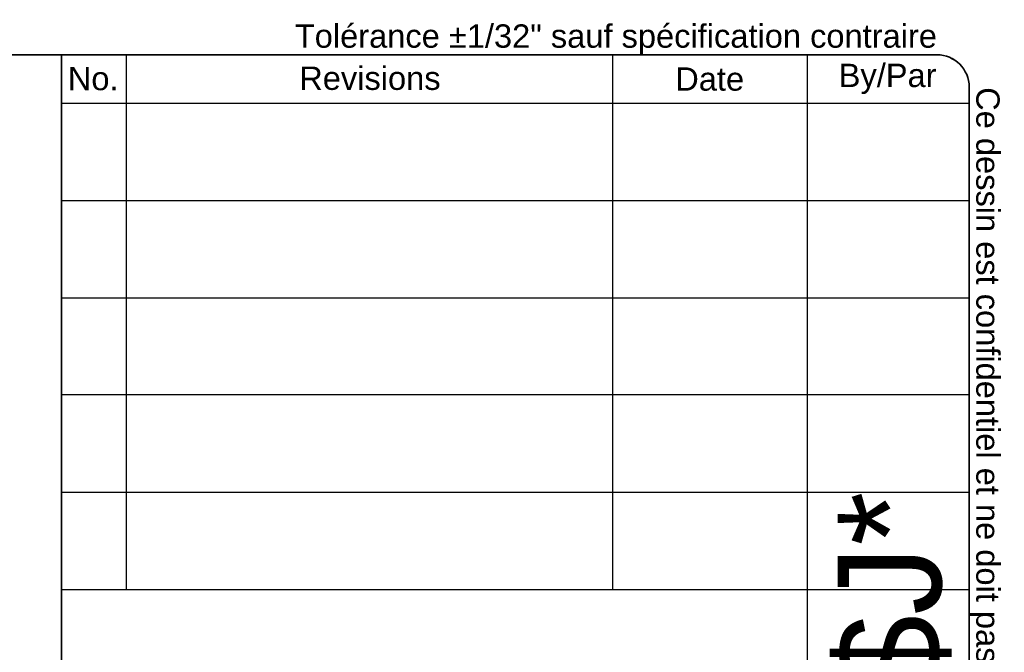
# Model space of a CAD drawing. Header units: inches. Extents: x 2 to 103, y 2 to 66.
# Tile 21 of 21: x 79 to 103, y 52 to 66. Entities that reach past the tile are written whole.
import ezdxf
from ezdxf.enums import TextEntityAlignment as Align

# ---------------------------------------------------------------- set-up
doc = ezdxf.new("R2010")
doc.units = ezdxf.units.IN
doc.header["$LTSCALE"] = 6.141898
doc.header["$MEASUREMENT"] = 0
doc.layers.get('0').update_dxf_attribs({"lineweight": 25})
doc.layers.add('Sketch Geometry(ANSI)', color=7, linetype='Continuous', lineweight=25)
doc.layers.add('Symbols(ANSI)', color=7, linetype='Continuous', lineweight=25)
doc.styles.add('Current-ANSI', font='arial.ttf')
doc.styles.add('Text Style44', font='arialbd.ttf')
doc.styles.add('Text Style83', font='FRE3OF9X.TTF')

# ---------------------------------------------------------------- blocks, each defined once
blk = doc.blocks.new('Title Blocks EXM - ANSI B')
at = {"layer": 'Sketch Geometry(ANSI)'}
for p, q in [((13.25, 10.687), (16.625, 10.687)), ((13.5, 10.687), (13.5, 8.625)), ((15.375, 10.687), (15.375, 8.625)), ((16.125, 10.687), (16.125, 3.5)), ((16.75, 10.562), (16.75, 0.375)), ((13.25, 10.5), (16.75, 10.5)), ((13.25, 10.125), (16.75, 10.125)), ((13.25, 9.75), (16.75, 9.75)), ((16.75, 9.375), (13.25, 9.375)), ((13.25, 9), (16.75, 9)), ((16.75, 9), (16.75, 8.625)), ((13.25, 8.625), (16.75, 8.625))]:
    blk.add_line(p, q, dxfattribs=at)
at = {"layer": 'Sketch Geometry(ANSI)', "linetype": 'Continuous', "lineweight": 35}
for q in [(13.25, 10.687), (13.25, 3.5)]:
    blk.add_line((13.25, 8.625), q, dxfattribs=at)
at = {"layer": 'Sketch Geometry(ANSI)'}
blk.add_arc((16.625, 10.562), 0.125, 0, 90, dxfattribs=at)
at = {"layer": 'Symbols(ANSI)', "color": 7, "char_height": 0.09, "attachment_point": 5, "style": 'Current-ANSI'}
for s, insert, width in [('No.', (13.3727, 10.5947), 0.250391), ('Revisions', (14.4395, 10.5958), 1.873306), ('Date', (15.7494, 10.5928), 0.751347), ('By/Par', (16.4354, 10.5938), 0.622018)]:
    blk.add_mtext(s, dxfattribs=dict(at, insert=insert, width=width))
at = {"layer": 'Symbols(ANSI)', "color": 7, "style": 'Current-ANSI'}
for tag, p in [('REV1', (13.3753, 10.3127)), ('REV1DATE', (15.7496, 10.31)), ('REV1BY', (16.4371, 10.3133)), ('REV2', (13.3734, 9.9377)), ('REV2DATE', (15.7475, 9.9406)), ('REV2BY', (16.4372, 9.9385)), ('REV3', (13.3741, 9.563)), ('REV3DATE', (15.7516, 9.563)), ('REV3BY', (16.4372, 9.5635)), ('REV4', (13.3766, 9.1879)), ('REV4DATE', (15.7516, 9.1879)), ('REV4BY', (16.4411, 9.1885)), ('REV5', (13.3734, 8.8129)), ('REV5DATE', (15.7516, 8.8129)), ('REV5BY', (16.4379, 8.8113)), ('MFG_APPROVED_DATE', (16.3934, 2.3745)), ('DETAIL_REV', (16.2494, 0.9257))]:
    blk.add_attdef(tag, text='', height=0.09, dxfattribs=at).set_placement(p, align=Align.MIDDLE_CENTER)
for tag, p in [('REV1DESC', (13.5255, 10.3098)), ('REV2DESC', (13.5253, 9.9374)), ('REV3DESC', (13.528, 9.5635)), ('REV4DESC', (13.533, 9.1903)), ('REV5DESC', (13.5322, 8.8113)), ('COMPANY', (14.1202, 2.375))]:
    blk.add_attdef(tag, text='', height=0.09, dxfattribs=at).set_placement(p, align=Align.MIDDLE_LEFT)
at = {"layer": 'Symbols(ANSI)', "color": 7, "style": 'Text Style83'}
blk.add_attdef('BARCODE_001', (16.6422, 4.2438), '', height=0.4, rotation=90, dxfattribs=at)
at = {"layer": 'Symbols(ANSI)', "color": 7}
for tag, p, height, style in [('IDW_DATE_001', (16.102, 2.093), 0.09, 'Current-ANSI'), ('MATERIEL_001', (13.9591, 1.7815), 0.09, 'Current-ANSI'), ('COLOR_001', (14.2747, 1.4037), 0.09, 'Current-ANSI'), ('FINISH_001', (16.106, 1.3941), 0.09, 'Current-ANSI'), ('IDW_DESC_001', (13.6212, 0.8851), 0.09, 'Current-ANSI'), ('Sheet_Number_001', (16.3461, 0.5799), 0.09, 'Current-ANSI'), ('IDW_REV_001', (15.9474, 0.3552), 0.14, 'Text Style44'), ('IDW_NAME_001', (13.9292, 0.3043), 0.14, 'Text Style44'), ('Number_of_sheets_001', (16.5505, 0.3309), 0.09, 'Current-ANSI')]:
    blk.add_attdef(tag, p, '', height=height, dxfattribs=dict(at, style=style))
blk = doc.blocks.new('Borders 1_EXM - B (Inch)')
at = {"layer": 'Sketch Geometry(ANSI)', "linetype": 'Continuous', "lineweight": 35}
for p, q in [((16.4375, 10.6915), (0.5625, 10.6915)), ((16.5625, 0.3795), (16.5625, 10.5665))]:
    blk.add_line(p, q, dxfattribs=at)
blk.add_arc((16.4375, 10.5665), 0.125, 0, 90, dxfattribs=at)
at = {"layer": 'Symbols(ANSI)', "color": 7, "insert": (13.9625, 10.6915), "char_height": 0.09, "attachment_point": 7, "style": 'Current-ANSI'}
blk.add_mtext('Tolérance ±1/32" sauf spécification contraire', dxfattribs=at)
at = {"layer": 'Symbols(ANSI)', "color": 7, "insert": (16.5625, 10.5665), "char_height": 0.09, "attachment_point": 7, "rotation": 270, "style": 'Current-ANSI'}
blk.add_mtext('Ce dessin est confidentiel et ne doit pas être reproduit ou utilisé sans le consentement de EXM', dxfattribs=at)
at = {"layer": 'Symbols(ANSI)', "color": 7, "style": 'Current-ANSI'}
blk.add_attdef('FILENAME_AND_PATH_001', (6.2084, 10.718), '', height=0.09, dxfattribs=at)

msp = doc.modelspace()

# ---------------------------------------------------------------- block references
at = {"xscale": 6.141897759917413, "yscale": 6.141897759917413, "zscale": 6.141897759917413}
msp.add_blockref('Borders 1_EXM - B (Inch)', (0, 0), dxfattribs=at)
ref = msp.add_blockref('Title Blocks EXM - ANSI B', (-1.15161, 0.0279), dxfattribs=dict(xscale=6.141897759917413, yscale=6.141897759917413, zscale=6.141897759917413))
ref.add_attrib('BARCODE_001', '*$H1100SS8024$J*', (101.06322, 26.09314), dxfattribs={"layer": 'Symbols(ANSI)', "color": 7, "height": 2.4567592, "rotation": 90, "style": 'Text Style83'})

doc.saveas('drawing.dxf')
